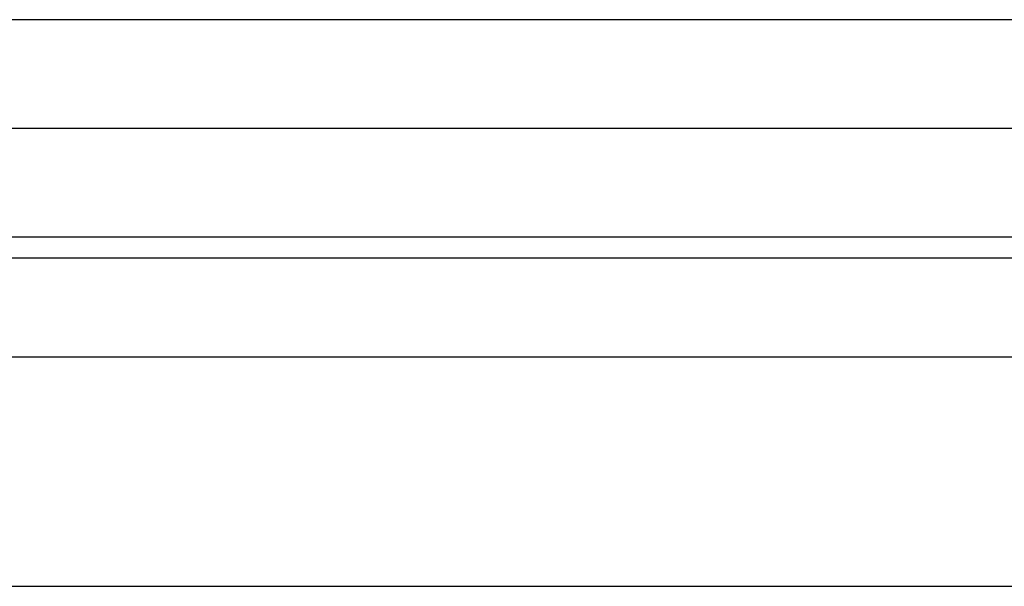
# Model space of a CAD drawing. Header units: millimetres. Extents: x -200 to 200, y -75 to 78.
# Tile 4 of 256: x -185.505 to -184.264, y -67.57 to -66.855. Entities that reach past the tile are written whole.
import ezdxf

# ---------------------------------------------------------------- set-up
doc = ezdxf.new("R2010")
doc.units = ezdxf.units.MM
doc.header["$MEASUREMENT"] = 0
doc.layers.add('LAYER 01', color=21, linetype='Continuous')

msp = doc.modelspace()

# ---------------------------------------------------------------- linework, layer by layer
at = {"layer": 'LAYER 01'}
for p, q in [((-200, -66.8548, 66.7318), (200, -66.8548, 66.7318)), ((-200, -66.9918, 66.3174), (200, -66.9918, 66.3174)), ((-200, -67.1288, 65.903), (200, -67.1288, 65.903)), ((-200, -67.1555, 58.3772), (200, -67.1555, 58.3772)), ((-200, -67.2802, 62.306), (200, -67.2802, 62.306)), ((-200, -67.5698, 43.1674), (200, -67.5698, 43.1674))]:
    msp.add_line(p, q, dxfattribs=at)

doc.saveas('drawing.dxf')
